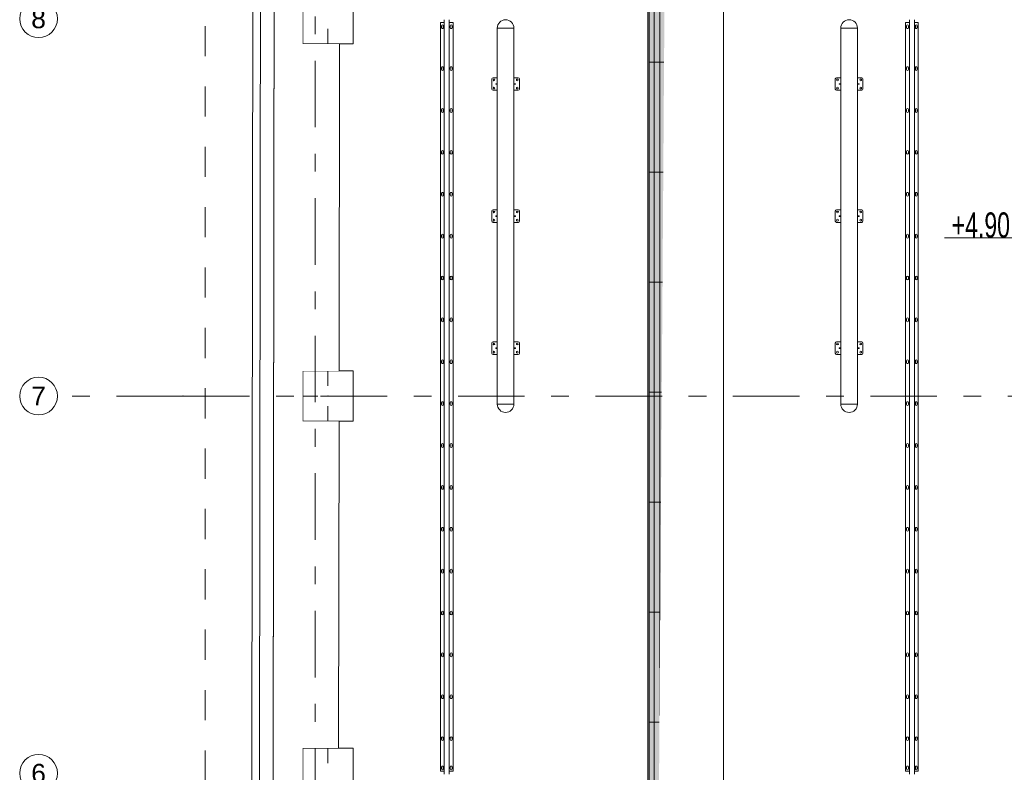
# Model space of a CAD drawing. Header units: millimetres. Extents: x 11681 to 15516, y 25095 to 29743.
# Tile 12 of 96: x 12089 to 12873, y 26925 to 27524. Entities that reach past the tile are written whole.
import ezdxf
from ezdxf.enums import TextEntityAlignment as Align
from ezdxf.lldxf.tags import DXFTag

# ---------------------------------------------------------------- set-up
doc = ezdxf.new("R2010")
doc.units = ezdxf.units.MM
for name, pattern in [('Przerywana', [48, 24, -24]), ('Przerywana podwójnie', [109.361107, 52.916665, -21.166666, 14.111111, -21.166666]), ('Wipeout_Contour', [100, 0, -100])]:
    doc.linetypes.add(name, pattern=pattern)
for name, color, linetype, lineweight, true_color in [('00 - nowa technologia myjni_Nr_pióra__95', 7, 'Continuous', 20, 0x7c7c7c), ('103-Z Zakres opracowania_Nr_pióra__95', 7, 'Continuous', 140, 0x7c7c7c), ('280-A Dachy Powłoki_Nr_pióra__95', 7, 'Continuous', 20, 0x7c7c7c), ('410-K Osie główne_Nr_pióra__95', 7, 'Continuous', 0, 0x7c7c7c), ('420-K Ściany_Nr_pióra__95', 7, 'Continuous', 13, 0x7c7c7c), ('440-K Słupy_Nr_pióra__95', 7, 'Continuous', 20, 0x7c7c7c), ('460 - Stropy_Nr_pióra__95', 7, 'Continuous', 13, 0x7c7c7c)]:
    doc.layers.add(name, color=color, linetype=linetype, lineweight=lineweight, true_color=true_color)
for name, color, linetype, lineweight in [('410-K Osie główne_Nr_pióra__11', 7, 'Continuous', 0), ('IS_Opisy_działek_Wodociag', 7, 'SOLID', 13), ('XREF', 8, 'Continuous', 9)]:
    doc.layers.add(name, color=color, linetype=linetype, lineweight=lineweight)
doc.layers.add('420-K Ściany', color=7, linetype='Continuous')
doc.layers.add('460 - Stropy', color=7, linetype='Continuous')
doc.styles.get("Standard").update_dxf_attribs({"font": 'arial.ttf'})
doc.styles.add('STYL_AUTOMATYCZNY_1', font='arial.ttf')
tags = doc.linetypes.add('SOLID', pattern=[10, 10, 0]).pattern_tags.tags
tags[6:7] = [DXFTag(74, 4), DXFTag(75, 0), DXFTag(340, '0'), DXFTag(46, 0.0), DXFTag(50, 0.0), DXFTag(44, 0.0), DXFTag(45, 0.0)]
tags[4:5] = [DXFTag(74, 4), DXFTag(75, 0), DXFTag(340, '0'), DXFTag(46, 0.0), DXFTag(50, 0.0), DXFTag(44, 0.0), DXFTag(45, 0.0)]

# ---------------------------------------------------------------- blocks, each defined once
blk = doc.blocks.new('parter 2025.10.15')
at = {"layer": '00 - nowa technologia myjni_Nr_pióra__95', "color": 8, "linetype": 'Continuous', "lineweight": 5}
for p, q in [((144.77, 2130.75), (141.77, 2130.75)), ((141.77, 2130.75), (141.77, 1535.4)), ((144.77, 2133.08), (144.77, 1533.08)), ((148.77, 2133.08), (148.77, 1533.08)), ((151.77, 2130.75), (148.77, 2130.75)), ((151.77, 2130.75), (151.77, 1535.4)), ((514.77, 2130.75), (511.77, 2130.75)), ((511.77, 2130.75), (511.77, 1535.4)), ((514.77, 2133.08), (514.77, 1533.08)), ((518.77, 2133.08), (518.77, 1533.08)), ((521.77, 2130.75), (518.77, 2130.75)), ((521.77, 2130.75), (521.77, 1535.4)), ((142.57, 2126.68), (142.57, 2128.28)), ((143.97, 2128.28), (143.97, 2126.68)), ((149.57, 2126.68), (149.57, 2128.28)), ((150.97, 2128.28), (150.97, 2126.68)), ((186.91, 2126.43), (186.91, 1827.43)), ((186.91, 2126.43), (200.21, 2126.43)), ((196.75, 2126.43), (186.91, 2126.43)), ((200.21, 2126.43), (196.75, 2126.43)), ((200.21, 2126.43), (200.21, 1827.43)), ((460.21, 2126.43), (460.21, 1827.43)), ((460.21, 2126.43), (473.51, 2126.43)), ((470.05, 2126.43), (460.21, 2126.43)), ((473.51, 2126.43), (470.05, 2126.43)), ((473.51, 2126.43), (473.51, 1827.43)), ((512.57, 2126.68), (512.57, 2128.28)), ((513.97, 2128.28), (513.97, 2126.68)), ((519.57, 2126.68), (519.57, 2128.28)), ((520.97, 2128.28), (520.97, 2126.68)), ((142.57, 2093.38), (142.57, 2094.98)), ((143.97, 2094.98), (143.97, 2093.38)), ((149.57, 2093.38), (149.57, 2094.98)), ((150.97, 2094.98), (150.97, 2093.38)), ((512.57, 2093.38), (512.57, 2094.98)), ((513.97, 2094.98), (513.97, 2093.38)), ((519.57, 2093.38), (519.57, 2094.98)), ((520.97, 2094.98), (520.97, 2093.38)), ((182.56, 2085.93), (182.56, 2077.93)), ((186.36, 2086.93), (183.56, 2086.93)), ((186.36, 2086.93), (186.66, 2086.93)), ((186.91, 2086.93), (186.66, 2086.93)), ((200.21, 2086.93), (200.46, 2086.93)), ((200.46, 2086.93), (200.76, 2086.93)), ((200.76, 2086.93), (203.56, 2086.93)), ((204.56, 2085.93), (204.56, 2077.93)), ((455.86, 2085.93), (455.86, 2077.93)), ((459.66, 2086.93), (456.86, 2086.93)), ((459.66, 2086.93), (459.96, 2086.93)), ((460.21, 2086.93), (459.96, 2086.93)), ((473.51, 2086.93), (473.76, 2086.93)), ((473.76, 2086.93), (474.06, 2086.93)), ((474.06, 2086.93), (476.86, 2086.93)), ((477.86, 2085.93), (477.86, 2077.93)), ((183.56, 2076.93), (186.36, 2076.93)), ((185.66, 2082.05), (185.66, 2081.8)), ((186.36, 2082.15), (185.76, 2082.15)), ((186.36, 2081.7), (185.76, 2081.7)), ((186.66, 2082.15), (186.36, 2082.15)), ((186.66, 2081.7), (186.36, 2081.7)), ((186.66, 2076.93), (186.36, 2076.93)), ((186.43, 2082.13), (186.42, 2082.13)), ((186.42, 2082.13), (186.42, 2081.73)), ((186.43, 2081.73), (186.42, 2081.73)), ((186.72, 2082.13), (186.43, 2082.13)), ((186.43, 2081.73), (186.72, 2081.73)), ((186.66, 2082.15), (186.69, 2082.15)), ((186.66, 2081.7), (186.69, 2081.7)), ((186.66, 2076.93), (186.91, 2076.93)), ((186.74, 2081.8), (186.74, 2082.05)), ((200.46, 2076.93), (200.21, 2076.93)), ((200.38, 2082.05), (200.38, 2081.8)), ((200.69, 2082.13), (200.4, 2082.13)), ((200.4, 2081.73), (200.69, 2081.73)), ((200.46, 2082.15), (200.43, 2082.15)), ((200.46, 2081.7), (200.43, 2081.7)), ((200.76, 2082.15), (200.46, 2082.15)), ((200.76, 2081.7), (200.46, 2081.7)), ((200.76, 2076.93), (200.46, 2076.93)), ((200.7, 2082.13), (200.69, 2082.13)), ((200.7, 2081.73), (200.69, 2081.73)), ((200.7, 2082.13), (200.7, 2081.73)), ((200.76, 2082.15), (201.36, 2082.15)), ((200.76, 2081.7), (201.36, 2081.7)), ((203.56, 2076.93), (200.76, 2076.93)), ((201.46, 2081.8), (201.46, 2082.05)), ((456.86, 2076.93), (459.66, 2076.93)), ((458.96, 2082.05), (458.96, 2081.8)), ((459.66, 2082.15), (459.06, 2082.15)), ((459.66, 2081.7), (459.06, 2081.7)), ((459.96, 2082.15), (459.66, 2082.15)), ((459.96, 2081.7), (459.66, 2081.7)), ((459.96, 2076.93), (459.66, 2076.93)), ((459.73, 2082.13), (459.72, 2082.13)), ((459.72, 2082.13), (459.72, 2081.73)), ((459.73, 2081.73), (459.72, 2081.73)), ((460.02, 2082.13), (459.73, 2082.13)), ((459.73, 2081.73), (460.02, 2081.73)), ((459.96, 2082.15), (459.99, 2082.15)), ((459.96, 2081.7), (459.99, 2081.7)), ((459.96, 2076.93), (460.21, 2076.93)), ((460.04, 2081.8), (460.04, 2082.05)), ((473.76, 2076.93), (473.51, 2076.93)), ((473.68, 2082.05), (473.68, 2081.8)), ((473.99, 2082.13), (473.7, 2082.13)), ((473.7, 2081.73), (473.99, 2081.73)), ((473.76, 2082.15), (473.73, 2082.15)), ((473.76, 2081.7), (473.73, 2081.7)), ((474.06, 2082.15), (473.76, 2082.15)), ((474.06, 2081.7), (473.76, 2081.7)), ((474.06, 2076.93), (473.76, 2076.93)), ((474, 2082.13), (473.99, 2082.13)), ((474, 2081.73), (473.99, 2081.73)), ((474, 2082.13), (474, 2081.73)), ((474.06, 2082.15), (474.66, 2082.15)), ((474.06, 2081.7), (474.66, 2081.7)), ((476.86, 2076.93), (474.06, 2076.93)), ((474.76, 2081.8), (474.76, 2082.05)), ((142.57, 2060.08), (142.57, 2061.68)), ((143.97, 2061.68), (143.97, 2060.08)), ((149.57, 2060.08), (149.57, 2061.68)), ((150.97, 2061.68), (150.97, 2060.08)), ((512.57, 2060.08), (512.57, 2061.68)), ((513.97, 2061.68), (513.97, 2060.08)), ((519.57, 2060.08), (519.57, 2061.68)), ((520.97, 2061.68), (520.97, 2060.08)), ((142.57, 2026.78), (142.57, 2028.38)), ((143.97, 2028.38), (143.97, 2026.78)), ((149.57, 2026.78), (149.57, 2028.38)), ((150.97, 2028.38), (150.97, 2026.78)), ((512.57, 2026.78), (512.57, 2028.38)), ((513.97, 2028.38), (513.97, 2026.78)), ((519.57, 2026.78), (519.57, 2028.38)), ((520.97, 2028.38), (520.97, 2026.78)), ((142.57, 1993.48), (142.57, 1995.08)), ((143.97, 1995.08), (143.97, 1993.48)), ((149.57, 1993.48), (149.57, 1995.08)), ((150.97, 1995.08), (150.97, 1993.48)), ((512.57, 1993.48), (512.57, 1995.08)), ((513.97, 1995.08), (513.97, 1993.48)), ((519.57, 1993.48), (519.57, 1995.08)), ((520.97, 1995.08), (520.97, 1993.48)), ((186.36, 1981.93), (183.56, 1981.93)), ((186.36, 1981.93), (186.66, 1981.93)), ((186.91, 1981.93), (186.66, 1981.93)), ((200.21, 1981.93), (200.46, 1981.93)), ((200.46, 1981.93), (200.76, 1981.93)), ((200.76, 1981.93), (203.56, 1981.93)), ((459.66, 1981.93), (456.86, 1981.93)), ((459.66, 1981.93), (459.96, 1981.93)), ((460.21, 1981.93), (459.96, 1981.93)), ((473.51, 1981.93), (473.76, 1981.93)), ((473.76, 1981.93), (474.06, 1981.93)), ((474.06, 1981.93), (476.86, 1981.93)), ((182.56, 1980.93), (182.56, 1972.93)), ((185.66, 1977.05), (185.66, 1976.8)), ((186.36, 1977.15), (185.76, 1977.15)), ((186.36, 1976.7), (185.76, 1976.7)), ((186.66, 1977.15), (186.36, 1977.15)), ((186.66, 1976.7), (186.36, 1976.7)), ((186.43, 1977.13), (186.42, 1977.13)), ((186.42, 1977.13), (186.42, 1976.73)), ((186.43, 1976.73), (186.42, 1976.73)), ((186.72, 1977.13), (186.43, 1977.13)), ((186.43, 1976.73), (186.72, 1976.73)), ((186.66, 1977.15), (186.69, 1977.15)), ((186.66, 1976.7), (186.69, 1976.7)), ((186.74, 1976.8), (186.74, 1977.05)), ((200.38, 1977.05), (200.38, 1976.8)), ((200.69, 1977.13), (200.4, 1977.13)), ((200.4, 1976.73), (200.69, 1976.73)), ((200.46, 1977.15), (200.43, 1977.15)), ((200.46, 1976.7), (200.43, 1976.7)), ((200.76, 1977.15), (200.46, 1977.15)), ((200.76, 1976.7), (200.46, 1976.7)), ((200.7, 1977.13), (200.69, 1977.13)), ((200.7, 1976.73), (200.69, 1976.73)), ((200.7, 1977.13), (200.7, 1976.73)), ((200.76, 1977.15), (201.36, 1977.15)), ((200.76, 1976.7), (201.36, 1976.7)), ((201.46, 1976.8), (201.46, 1977.05)), ((204.56, 1980.93), (204.56, 1972.93)), ((455.86, 1980.93), (455.86, 1972.93)), ((458.96, 1977.05), (458.96, 1976.8)), ((459.66, 1977.15), (459.06, 1977.15)), ((459.66, 1976.7), (459.06, 1976.7)), ((459.96, 1977.15), (459.66, 1977.15)), ((459.96, 1976.7), (459.66, 1976.7)), ((459.73, 1977.13), (459.72, 1977.13)), ((459.72, 1977.13), (459.72, 1976.73)), ((459.73, 1976.73), (459.72, 1976.73)), ((460.02, 1977.13), (459.73, 1977.13)), ((459.73, 1976.73), (460.02, 1976.73)), ((459.96, 1977.15), (459.99, 1977.15)), ((459.96, 1976.7), (459.99, 1976.7)), ((460.04, 1976.8), (460.04, 1977.05)), ((473.68, 1977.05), (473.68, 1976.8)), ((473.99, 1977.13), (473.7, 1977.13)), ((473.7, 1976.73), (473.99, 1976.73)), ((473.76, 1977.15), (473.73, 1977.15)), ((473.76, 1976.7), (473.73, 1976.7)), ((474.06, 1977.15), (473.76, 1977.15)), ((474.06, 1976.7), (473.76, 1976.7)), ((474, 1977.13), (473.99, 1977.13)), ((474, 1976.73), (473.99, 1976.73)), ((474, 1977.13), (474, 1976.73)), ((474.06, 1977.15), (474.66, 1977.15)), ((474.06, 1976.7), (474.66, 1976.7)), ((474.76, 1976.8), (474.76, 1977.05)), ((477.86, 1980.93), (477.86, 1972.93)), ((183.56, 1971.93), (186.36, 1971.93)), ((186.66, 1971.93), (186.36, 1971.93)), ((186.66, 1971.93), (186.91, 1971.93)), ((200.46, 1971.93), (200.21, 1971.93)), ((200.76, 1971.93), (200.46, 1971.93)), ((203.56, 1971.93), (200.76, 1971.93)), ((456.86, 1971.93), (459.66, 1971.93)), ((459.96, 1971.93), (459.66, 1971.93)), ((459.96, 1971.93), (460.21, 1971.93)), ((473.76, 1971.93), (473.51, 1971.93)), ((474.06, 1971.93), (473.76, 1971.93)), ((476.86, 1971.93), (474.06, 1971.93)), ((142.57, 1960.18), (142.57, 1961.78)), ((143.97, 1961.78), (143.97, 1960.18)), ((149.57, 1960.18), (149.57, 1961.78)), ((150.97, 1961.78), (150.97, 1960.18)), ((512.57, 1960.18), (512.57, 1961.78)), ((513.97, 1961.78), (513.97, 1960.18)), ((519.57, 1960.18), (519.57, 1961.78)), ((520.97, 1961.78), (520.97, 1960.18)), ((142.57, 1926.88), (142.57, 1928.48)), ((143.97, 1928.48), (143.97, 1926.88)), ((149.57, 1926.88), (149.57, 1928.48)), ((150.97, 1928.48), (150.97, 1926.88)), ((512.57, 1926.88), (512.57, 1928.48)), ((513.97, 1928.48), (513.97, 1926.88)), ((519.57, 1926.88), (519.57, 1928.48)), ((520.97, 1928.48), (520.97, 1926.88)), ((142.57, 1893.58), (142.57, 1895.18)), ((143.97, 1895.18), (143.97, 1893.58)), ((149.57, 1893.58), (149.57, 1895.18)), ((150.97, 1895.18), (150.97, 1893.58)), ((512.57, 1893.58), (512.57, 1895.18)), ((513.97, 1895.18), (513.97, 1893.58)), ((519.57, 1893.58), (519.57, 1895.18)), ((520.97, 1895.18), (520.97, 1893.58)), ((182.56, 1875.93), (182.56, 1867.93)), ((186.36, 1876.93), (183.56, 1876.93)), ((186.36, 1872.15), (185.76, 1872.15)), ((186.36, 1876.93), (186.66, 1876.93)), ((186.66, 1872.15), (186.36, 1872.15)), ((186.43, 1872.13), (186.42, 1872.13)), ((186.42, 1872.13), (186.42, 1871.73)), ((186.72, 1872.13), (186.43, 1872.13)), ((186.91, 1876.93), (186.66, 1876.93)), ((186.66, 1872.15), (186.69, 1872.15)), ((200.21, 1876.93), (200.46, 1876.93)), ((200.69, 1872.13), (200.4, 1872.13)), ((200.46, 1872.15), (200.43, 1872.15)), ((200.46, 1876.93), (200.76, 1876.93)), ((200.76, 1872.15), (200.46, 1872.15)), ((200.7, 1872.13), (200.69, 1872.13)), ((200.7, 1872.13), (200.7, 1871.73)), ((200.76, 1876.93), (203.56, 1876.93)), ((200.76, 1872.15), (201.36, 1872.15)), ((204.56, 1875.93), (204.56, 1867.93)), ((455.86, 1875.93), (455.86, 1867.93)), ((459.66, 1876.93), (456.86, 1876.93)), ((459.66, 1872.15), (459.06, 1872.15)), ((459.66, 1876.93), (459.96, 1876.93)), ((459.96, 1872.15), (459.66, 1872.15)), ((459.73, 1872.13), (459.72, 1872.13)), ((459.72, 1872.13), (459.72, 1871.73)), ((460.02, 1872.13), (459.73, 1872.13)), ((460.21, 1876.93), (459.96, 1876.93)), ((459.96, 1872.15), (459.99, 1872.15)), ((473.51, 1876.93), (473.76, 1876.93)), ((473.99, 1872.13), (473.7, 1872.13)), ((473.76, 1872.15), (473.73, 1872.15)), ((473.76, 1876.93), (474.06, 1876.93)), ((474.06, 1872.15), (473.76, 1872.15)), ((474, 1872.13), (473.99, 1872.13)), ((474, 1872.13), (474, 1871.73)), ((474.06, 1876.93), (476.86, 1876.93)), ((474.06, 1872.15), (474.66, 1872.15)), ((477.86, 1875.93), (477.86, 1867.93)), ((183.56, 1866.93), (186.36, 1866.93)), ((185.66, 1872.05), (185.66, 1871.8)), ((186.36, 1871.7), (185.76, 1871.7)), ((186.66, 1871.7), (186.36, 1871.7)), ((186.66, 1866.93), (186.36, 1866.93)), ((186.43, 1871.73), (186.42, 1871.73)), ((186.43, 1871.73), (186.72, 1871.73)), ((186.66, 1871.7), (186.69, 1871.7)), ((186.66, 1866.93), (186.91, 1866.93)), ((186.74, 1871.8), (186.74, 1872.05)), ((200.46, 1866.93), (200.21, 1866.93)), ((200.38, 1872.05), (200.38, 1871.8)), ((200.4, 1871.73), (200.69, 1871.73)), ((200.46, 1871.7), (200.43, 1871.7)), ((200.76, 1871.7), (200.46, 1871.7)), ((200.76, 1866.93), (200.46, 1866.93)), ((200.7, 1871.73), (200.69, 1871.73)), ((200.76, 1871.7), (201.36, 1871.7)), ((203.56, 1866.93), (200.76, 1866.93)), ((201.46, 1871.8), (201.46, 1872.05)), ((456.86, 1866.93), (459.66, 1866.93)), ((458.96, 1872.05), (458.96, 1871.8)), ((459.66, 1871.7), (459.06, 1871.7)), ((459.96, 1871.7), (459.66, 1871.7)), ((459.96, 1866.93), (459.66, 1866.93)), ((459.73, 1871.73), (459.72, 1871.73)), ((459.73, 1871.73), (460.02, 1871.73)), ((459.96, 1871.7), (459.99, 1871.7)), ((459.96, 1866.93), (460.21, 1866.93)), ((460.04, 1871.8), (460.04, 1872.05)), ((473.76, 1866.93), (473.51, 1866.93)), ((473.68, 1872.05), (473.68, 1871.8)), ((473.7, 1871.73), (473.99, 1871.73)), ((473.76, 1871.7), (473.73, 1871.7)), ((474.06, 1871.7), (473.76, 1871.7)), ((474.06, 1866.93), (473.76, 1866.93)), ((474, 1871.73), (473.99, 1871.73)), ((474.06, 1871.7), (474.66, 1871.7)), ((476.86, 1866.93), (474.06, 1866.93)), ((474.76, 1871.8), (474.76, 1872.05)), ((142.57, 1860.28), (142.57, 1861.88)), ((143.97, 1861.88), (143.97, 1860.28)), ((149.57, 1860.28), (149.57, 1861.88)), ((150.97, 1861.88), (150.97, 1860.28)), ((512.57, 1860.28), (512.57, 1861.88)), ((513.97, 1861.88), (513.97, 1860.28)), ((519.57, 1860.28), (519.57, 1861.88)), ((520.97, 1861.88), (520.97, 1860.28)), ((142.57, 1826.98), (142.57, 1828.58)), ((143.97, 1828.58), (143.97, 1826.98)), ((149.57, 1826.98), (149.57, 1828.58)), ((150.97, 1828.58), (150.97, 1826.98)), ((186.91, 1827.43), (200.21, 1827.43)), ((186.91, 1827.43), (190.37, 1827.43)), ((190.37, 1827.43), (200.21, 1827.43)), ((460.21, 1827.43), (473.51, 1827.43)), ((460.21, 1827.43), (463.67, 1827.43)), ((463.67, 1827.43), (473.51, 1827.43)), ((512.57, 1826.98), (512.57, 1828.58)), ((513.97, 1828.58), (513.97, 1826.98)), ((519.57, 1826.98), (519.57, 1828.58)), ((520.97, 1828.58), (520.97, 1826.98)), ((142.57, 1793.68), (142.57, 1795.28)), ((143.97, 1795.28), (143.97, 1793.68)), ((149.57, 1793.68), (149.57, 1795.28)), ((150.97, 1795.28), (150.97, 1793.68)), ((512.57, 1793.68), (512.57, 1795.28)), ((513.97, 1795.28), (513.97, 1793.68)), ((519.57, 1793.68), (519.57, 1795.28)), ((520.97, 1795.28), (520.97, 1793.68)), ((142.57, 1760.38), (142.57, 1761.98)), ((143.97, 1761.98), (143.97, 1760.38)), ((149.57, 1760.38), (149.57, 1761.98)), ((150.97, 1761.98), (150.97, 1760.38)), ((512.57, 1760.38), (512.57, 1761.98)), ((513.97, 1761.98), (513.97, 1760.38)), ((519.57, 1760.38), (519.57, 1761.98)), ((520.97, 1761.98), (520.97, 1760.38)), ((142.57, 1727.08), (142.57, 1728.68)), ((143.97, 1728.68), (143.97, 1727.08)), ((149.57, 1727.08), (149.57, 1728.68)), ((150.97, 1728.68), (150.97, 1727.08)), ((512.57, 1727.08), (512.57, 1728.68)), ((513.97, 1728.68), (513.97, 1727.08)), ((519.57, 1727.08), (519.57, 1728.68)), ((520.97, 1728.68), (520.97, 1727.08)), ((142.57, 1693.78), (142.57, 1695.38)), ((143.97, 1695.38), (143.97, 1693.78)), ((149.57, 1693.78), (149.57, 1695.38)), ((150.97, 1695.38), (150.97, 1693.78)), ((512.57, 1693.78), (512.57, 1695.38)), ((513.97, 1695.38), (513.97, 1693.78)), ((519.57, 1693.78), (519.57, 1695.38)), ((520.97, 1695.38), (520.97, 1693.78)), ((142.57, 1660.48), (142.57, 1662.08)), ((143.97, 1662.08), (143.97, 1660.48)), ((149.57, 1660.48), (149.57, 1662.08)), ((150.97, 1662.08), (150.97, 1660.48)), ((512.57, 1660.48), (512.57, 1662.08)), ((513.97, 1662.08), (513.97, 1660.48)), ((519.57, 1660.48), (519.57, 1662.08)), ((520.97, 1662.08), (520.97, 1660.48)), ((142.57, 1627.18), (142.57, 1628.78)), ((143.97, 1628.78), (143.97, 1627.18)), ((149.57, 1627.18), (149.57, 1628.78)), ((150.97, 1628.78), (150.97, 1627.18)), ((512.57, 1627.18), (512.57, 1628.78)), ((513.97, 1628.78), (513.97, 1627.18)), ((519.57, 1627.18), (519.57, 1628.78)), ((520.97, 1628.78), (520.97, 1627.18)), ((142.57, 1593.88), (142.57, 1595.48)), ((143.97, 1595.48), (143.97, 1593.88)), ((149.57, 1593.88), (149.57, 1595.48)), ((150.97, 1595.48), (150.97, 1593.88)), ((512.57, 1593.88), (512.57, 1595.48)), ((513.97, 1595.48), (513.97, 1593.88)), ((519.57, 1593.88), (519.57, 1595.48)), ((520.97, 1595.48), (520.97, 1593.88)), ((142.57, 1560.58), (142.57, 1562.18)), ((143.97, 1562.18), (143.97, 1560.58)), ((149.57, 1560.58), (149.57, 1562.18)), ((150.97, 1562.18), (150.97, 1560.58)), ((512.57, 1560.58), (512.57, 1562.18)), ((513.97, 1562.18), (513.97, 1560.58)), ((519.57, 1560.58), (519.57, 1562.18)), ((520.97, 1562.18), (520.97, 1560.58)), ((144.77, 1535.4), (141.77, 1535.4)), ((142.57, 1537.28), (142.57, 1538.88)), ((143.97, 1538.88), (143.97, 1537.28)), ((151.77, 1535.4), (148.77, 1535.4)), ((149.57, 1537.28), (149.57, 1538.88)), ((150.97, 1538.88), (150.97, 1537.28)), ((514.77, 1535.4), (511.77, 1535.4)), ((512.57, 1537.28), (512.57, 1538.88)), ((513.97, 1538.88), (513.97, 1537.28)), ((521.77, 1535.4), (518.77, 1535.4)), ((519.57, 1537.28), (519.57, 1538.88)), ((520.97, 1538.88), (520.97, 1537.28))]:
    blk.add_line(p, q, dxfattribs=at)
for centre in [(202.81, 2085.18), (476.11, 2085.18), (184.31, 2078.68), (202.81, 2078.68), (457.61, 2078.68), (476.11, 2078.68), (184.31, 1973.68), (202.81, 1980.18), (202.81, 1973.68), (457.61, 1973.68), (476.11, 1980.18), (476.11, 1973.68), (202.81, 1875.18), (476.11, 1875.18), (184.31, 1868.68), (202.81, 1868.68), (457.61, 1868.68), (476.11, 1868.68)]:
    blk.add_circle(centre, 0.7, dxfattribs=at)
for centre, radius, start, end in [((193.56, 2126.43), 6.65, 90, 180), ((193.56, 2126.43), 6.65, 0, 90), ((466.86, 2126.43), 6.65, 90, 180), ((466.86, 2126.43), 6.65, 0, 90), ((143.27, 2128.28), 0.7, 0, 180), ((143.27, 2126.68), 0.7, 180, 0), ((150.27, 2128.28), 0.7, 0, 180), ((150.27, 2126.68), 0.7, 180, 0), ((513.27, 2128.28), 0.7, 0, 180), ((513.27, 2126.68), 0.7, 180, 0), ((520.27, 2128.28), 0.7, 0, 180), ((520.27, 2126.68), 0.7, 180, 0), ((143.27, 2094.98), 0.7, 0, 180), ((143.27, 2093.38), 0.7, 180, 0), ((150.27, 2094.98), 0.7, 0, 180), ((150.27, 2093.38), 0.7, 180, 0), ((513.27, 2094.98), 0.7, 0, 180), ((513.27, 2093.38), 0.7, 180, 0), ((520.27, 2094.98), 0.7, 0, 180), ((520.27, 2093.38), 0.7, 180, 0), ((183.56, 2085.93), 1, 90, 180), ((184.31, 2085.18), 0.7, 0, 180), ((184.31, 2085.18), 0.7, 180, 0), ((203.56, 2085.93), 1, 0, 90), ((456.86, 2085.93), 1, 90, 180), ((457.61, 2085.18), 0.7, 0, 180), ((457.61, 2085.18), 0.7, 180, 0), ((476.86, 2085.93), 1, 0, 90), ((183.56, 2077.93), 1, 180, 270), ((185.76, 2082.05), 0.1, 90, 180), ((185.76, 2081.8), 0.1, 180, 270), ((201.36, 2082.05), 0.1, 0, 90), ((201.36, 2081.8), 0.1, 270, 0), ((203.56, 2077.93), 1, 270, 0), ((456.86, 2077.93), 1, 180, 270), ((459.06, 2082.05), 0.1, 90, 180), ((459.06, 2081.8), 0.1, 180, 270), ((474.66, 2082.05), 0.1, 0, 90), ((474.66, 2081.8), 0.1, 270, 0), ((476.86, 2077.93), 1, 270, 0), ((143.27, 2061.68), 0.7, 0, 180), ((150.27, 2061.68), 0.7, 0, 180), ((513.27, 2061.68), 0.7, 0, 180), ((520.27, 2061.68), 0.7, 0, 180), ((143.27, 2060.08), 0.7, 180, 0), ((150.27, 2060.08), 0.7, 180, 0), ((513.27, 2060.08), 0.7, 180, 0), ((520.27, 2060.08), 0.7, 180, 0), ((143.27, 2028.38), 0.7, 0, 180), ((150.27, 2028.38), 0.7, 0, 180), ((513.27, 2028.38), 0.7, 0, 180), ((520.27, 2028.38), 0.7, 0, 180), ((143.27, 2026.78), 0.7, 180, 0), ((150.27, 2026.78), 0.7, 180, 0), ((513.27, 2026.78), 0.7, 180, 0), ((520.27, 2026.78), 0.7, 180, 0), ((143.27, 1995.08), 0.7, 0, 180), ((143.27, 1993.48), 0.7, 180, 0), ((150.27, 1995.08), 0.7, 0, 180), ((150.27, 1993.48), 0.7, 180, 0), ((513.27, 1995.08), 0.7, 0, 180), ((513.27, 1993.48), 0.7, 180, 0), ((520.27, 1995.08), 0.7, 0, 180), ((520.27, 1993.48), 0.7, 180, 0), ((183.56, 1980.93), 1, 90, 180), ((203.56, 1980.93), 1, 0, 90), ((456.86, 1980.93), 1, 90, 180), ((476.86, 1980.93), 1, 0, 90), ((184.31, 1980.18), 0.7, 0, 180), ((184.31, 1980.18), 0.7, 180, 0), ((185.76, 1977.05), 0.1, 90, 180), ((185.76, 1976.8), 0.1, 180, 270), ((201.36, 1977.05), 0.1, 0, 90), ((201.36, 1976.8), 0.1, 270, 0), ((457.61, 1980.18), 0.7, 0, 180), ((457.61, 1980.18), 0.7, 180, 0), ((459.06, 1977.05), 0.1, 90, 180), ((459.06, 1976.8), 0.1, 180, 270), ((474.66, 1977.05), 0.1, 0, 90), ((474.66, 1976.8), 0.1, 270, 0), ((183.56, 1972.93), 1, 180, 270), ((203.56, 1972.93), 1, 270, 0), ((456.86, 1972.93), 1, 180, 270), ((476.86, 1972.93), 1, 270, 0), ((143.27, 1961.78), 0.7, 0, 180), ((143.27, 1960.18), 0.7, 180, 0), ((150.27, 1961.78), 0.7, 0, 180), ((150.27, 1960.18), 0.7, 180, 0), ((513.27, 1961.78), 0.7, 0, 180), ((513.27, 1960.18), 0.7, 180, 0), ((520.27, 1961.78), 0.7, 0, 180), ((520.27, 1960.18), 0.7, 180, 0), ((143.27, 1928.48), 0.7, 0, 180), ((150.27, 1928.48), 0.7, 0, 180), ((513.27, 1928.48), 0.7, 0, 180), ((520.27, 1928.48), 0.7, 0, 180), ((143.27, 1926.88), 0.7, 180, 0), ((150.27, 1926.88), 0.7, 180, 0), ((513.27, 1926.88), 0.7, 180, 0), ((520.27, 1926.88), 0.7, 180, 0), ((143.27, 1895.18), 0.7, 0, 180), ((150.27, 1895.18), 0.7, 0, 180), ((513.27, 1895.18), 0.7, 0, 180), ((520.27, 1895.18), 0.7, 0, 180), ((143.27, 1893.58), 0.7, 180, 0), ((150.27, 1893.58), 0.7, 180, 0), ((513.27, 1893.58), 0.7, 180, 0), ((520.27, 1893.58), 0.7, 180, 0), ((183.56, 1875.93), 1, 90, 180), ((184.31, 1875.18), 0.7, 0, 180), ((184.31, 1875.18), 0.7, 180, 0), ((185.76, 1872.05), 0.1, 90, 180), ((201.36, 1872.05), 0.1, 0, 90), ((203.56, 1875.93), 1, 0, 90), ((456.86, 1875.93), 1, 90, 180), ((457.61, 1875.18), 0.7, 0, 180), ((457.61, 1875.18), 0.7, 180, 0), ((459.06, 1872.05), 0.1, 90, 180), ((474.66, 1872.05), 0.1, 0, 90), ((476.86, 1875.93), 1, 0, 90), ((183.56, 1867.93), 1, 180, 270), ((185.76, 1871.8), 0.1, 180, 270), ((201.36, 1871.8), 0.1, 270, 0), ((203.56, 1867.93), 1, 270, 0), ((456.86, 1867.93), 1, 180, 270), ((459.06, 1871.8), 0.1, 180, 270), ((474.66, 1871.8), 0.1, 270, 0), ((476.86, 1867.93), 1, 270, 0), ((143.27, 1861.88), 0.7, 0, 180), ((143.27, 1860.28), 0.7, 180, 0), ((150.27, 1861.88), 0.7, 0, 180), ((150.27, 1860.28), 0.7, 180, 0), ((513.27, 1861.88), 0.7, 0, 180), ((513.27, 1860.28), 0.7, 180, 0), ((520.27, 1861.88), 0.7, 0, 180), ((520.27, 1860.28), 0.7, 180, 0), ((143.27, 1828.58), 0.7, 0, 180), ((143.27, 1826.98), 0.7, 180, 0), ((150.27, 1828.58), 0.7, 0, 180), ((150.27, 1826.98), 0.7, 180, 0), ((193.56, 1827.43), 6.65, 180, 270), ((193.56, 1827.43), 6.65, 270, 0), ((466.86, 1827.43), 6.65, 180, 270), ((466.86, 1827.43), 6.65, 270, 0), ((513.27, 1828.58), 0.7, 0, 180), ((513.27, 1826.98), 0.7, 180, 0), ((520.27, 1828.58), 0.7, 0, 180), ((520.27, 1826.98), 0.7, 180, 0), ((143.27, 1795.28), 0.7, 0, 180), ((150.27, 1795.28), 0.7, 0, 180), ((513.27, 1795.28), 0.7, 0, 180), ((520.27, 1795.28), 0.7, 0, 180), ((143.27, 1793.68), 0.7, 180, 0), ((150.27, 1793.68), 0.7, 180, 0), ((513.27, 1793.68), 0.7, 180, 0), ((520.27, 1793.68), 0.7, 180, 0), ((143.27, 1761.98), 0.7, 0, 180), ((150.27, 1761.98), 0.7, 0, 180), ((513.27, 1761.98), 0.7, 0, 180), ((520.27, 1761.98), 0.7, 0, 180), ((143.27, 1760.38), 0.7, 180, 0), ((150.27, 1760.38), 0.7, 180, 0), ((513.27, 1760.38), 0.7, 180, 0), ((520.27, 1760.38), 0.7, 180, 0), ((143.27, 1728.68), 0.7, 0, 180), ((143.27, 1727.08), 0.7, 180, 0), ((150.27, 1728.68), 0.7, 0, 180), ((150.27, 1727.08), 0.7, 180, 0), ((513.27, 1728.68), 0.7, 0, 180), ((513.27, 1727.08), 0.7, 180, 0), ((520.27, 1728.68), 0.7, 0, 180), ((520.27, 1727.08), 0.7, 180, 0), ((143.27, 1695.38), 0.7, 0, 180), ((143.27, 1693.78), 0.7, 180, 0), ((150.27, 1695.38), 0.7, 0, 180), ((150.27, 1693.78), 0.7, 180, 0), ((513.27, 1695.38), 0.7, 0, 180), ((513.27, 1693.78), 0.7, 180, 0), ((520.27, 1695.38), 0.7, 0, 180), ((520.27, 1693.78), 0.7, 180, 0), ((143.27, 1662.08), 0.7, 0, 180), ((150.27, 1662.08), 0.7, 0, 180), ((513.27, 1662.08), 0.7, 0, 180), ((520.27, 1662.08), 0.7, 0, 180), ((143.27, 1660.48), 0.7, 180, 0), ((150.27, 1660.48), 0.7, 180, 0), ((513.27, 1660.48), 0.7, 180, 0), ((520.27, 1660.48), 0.7, 180, 0), ((143.27, 1628.78), 0.7, 0, 180), ((150.27, 1628.78), 0.7, 0, 180), ((513.27, 1628.78), 0.7, 0, 180), ((520.27, 1628.78), 0.7, 0, 180), ((143.27, 1627.18), 0.7, 180, 0), ((150.27, 1627.18), 0.7, 180, 0), ((513.27, 1627.18), 0.7, 180, 0), ((520.27, 1627.18), 0.7, 180, 0), ((143.27, 1595.48), 0.7, 0, 180), ((143.27, 1593.88), 0.7, 180, 0), ((150.27, 1595.48), 0.7, 0, 180), ((150.27, 1593.88), 0.7, 180, 0), ((513.27, 1595.48), 0.7, 0, 180), ((513.27, 1593.88), 0.7, 180, 0), ((520.27, 1595.48), 0.7, 0, 180), ((520.27, 1593.88), 0.7, 180, 0), ((143.27, 1562.18), 0.7, 0, 180), ((143.27, 1560.58), 0.7, 180, 0), ((150.27, 1562.18), 0.7, 0, 180), ((150.27, 1560.58), 0.7, 180, 0), ((513.27, 1562.18), 0.7, 0, 180), ((513.27, 1560.58), 0.7, 180, 0), ((520.27, 1562.18), 0.7, 0, 180), ((520.27, 1560.58), 0.7, 180, 0), ((143.27, 1538.88), 0.7, 0, 180), ((143.27, 1537.28), 0.7, 180, 0), ((150.27, 1538.88), 0.7, 0, 180), ((150.27, 1537.28), 0.7, 180, 0), ((513.27, 1538.88), 0.7, 0, 180), ((513.27, 1537.28), 0.7, 180, 0), ((520.27, 1538.88), 0.7, 0, 180), ((520.27, 1537.28), 0.7, 180, 0)]:
    blk.add_arc(centre, radius, start, end, dxfattribs=at)
for centre, start_param, end_param in [((186.69, 2082.05), 1.570796, 3.141593), ((186.69, 2081.8), 0, 1.570796), ((200.43, 2082.05), 3.141593, 4.712389), ((200.43, 2081.8), 4.712389, 6.283185), ((459.99, 2082.05), 1.570796, 3.141593), ((459.99, 2081.8), 0, 1.570796), ((473.73, 2082.05), 3.141593, 4.712389), ((473.73, 2081.8), 4.712389, 6.283185), ((186.69, 1977.05), 1.570796, 3.141593), ((186.69, 1976.8), 0, 1.570796), ((200.43, 1977.05), 3.141593, 4.712389), ((200.43, 1976.8), 4.712389, 6.283185), ((459.99, 1977.05), 1.570796, 3.141593), ((459.99, 1976.8), 0, 1.570796), ((473.73, 1977.05), 3.141593, 4.712389), ((473.73, 1976.8), 4.712389, 6.283185), ((186.69, 1872.05), 1.570796, 3.141593), ((200.43, 1872.05), 3.141593, 4.712389), ((459.99, 1872.05), 1.570796, 3.141593), ((473.73, 1872.05), 3.141593, 4.712389), ((186.69, 1871.8), 0, 1.570796), ((200.43, 1871.8), 4.712389, 6.283185), ((459.99, 1871.8), 0, 1.570796), ((473.73, 1871.8), 4.712389, 6.283185)]:
    blk.add_ellipse(centre, major_axis=(0, -0.1), ratio=0.5, start_param=start_param, end_param=end_param, dxfattribs=at)
at = {"layer": '103-Z Zakres opracowania_Nr_pióra__95', "color": 8, "linetype": 'Przerywana', "lineweight": 5}
blk.add_lwpolyline([(-45.53, 3079.65), (654.37, 3079.65), (654.37, 2747.81), (1099.75, 2747.81), (1099.75, 2276.77), (655.29, 2276.77), (655.29, -103.95), (-45.53, -103.95)], close=True, dxfattribs=at)
at = {"layer": '280-A Dachy Powłoki_Nr_pióra__95', "color": 8, "linetype": 'Continuous', "lineweight": 5, "flags": 128}
for points in [[(-10.18, 59.91), (-6.55, 3006.84)], [(13.45, 3006.84), (13.45, 59.93)], [(14.52, 59.93), (14.52, 3006.84)], [(31.49, 59.91), (31.49, 3006.82)], [(31.84, 3006.82), (31.84, 59.91)]]:
    blk.add_lwpolyline(points, dxfattribs=at)
at = {"layer": '410-K Osie główne_Nr_pióra__95', "color": 8, "linetype": 'Przerywana podwójnie', "lineweight": 5}
blk.add_line((-63, 1833.81), (-163, 1833.81), dxfattribs=at)
at = {"layer": '410-K Osie główne_Nr_pióra__95', "color": 8, "linetype": 'Continuous', "lineweight": 5}
for centre in [(-178, 2133.81), (-178, 1833.81), (-178, 1533.81)]:
    blk.add_circle(centre, 15, dxfattribs=at)
at = {"layer": '410-K Osie główne_Nr_pióra__95', "color": 8, "linetype": 'Przerywana podwójnie', "lineweight": 5}
blk.add_point((-63, 1833.81), dxfattribs=at)
blk.add_point((-63, 1833.81), dxfattribs=at)
at = {"layer": '420-K Ściany_Nr_pióra__95', "color": 8, "linetype": 'Continuous', "lineweight": 5, "flags": 128}
blk.add_lwpolyline([(-0.35, 3069.65), (-4.21, -3.07)], dxfattribs=at)
at = {"layer": '440-K Słupy_Nr_pióra__95', "color": 8, "linetype": 'Continuous', "lineweight": 5}
for p, q in [((52.2, 2125.81), (52.2, 2105.81)), ((52.2, 1841.81), (52.2, 1861.81)), ((44.2, 1833.81), (24.2, 1833.81)), ((60.2, 1833.81), (80.2, 1833.81)), ((52.2, 1825.81), (52.2, 1805.81)), ((52.2, 1541.81), (52.2, 1561.81))]:
    blk.add_line(p, q, dxfattribs=at)
at = {"layer": '440-K Słupy_Nr_pióra__95', "color": 8, "linetype": 'Continuous', "lineweight": 5, "flags": 128}
for points in [[(32.2, 2113.81), (72.2, 2113.81), (72.2, 2153.81), (32.2, 2153.81)], [(32.2, 1813.81), (72.2, 1813.81), (72.2, 1853.81), (32.2, 1853.81)], [(32.2, 1513.81), (72.2, 1513.81), (72.2, 1553.81), (32.2, 1553.81)]]:
    blk.add_lwpolyline(points, close=True, dxfattribs=at)
at = {"layer": '440-K Słupy_Nr_pióra__95', "color": 8, "linetype": 'Continuous', "lineweight": 5}
blk.add_point((52.2, 1833.81), dxfattribs=at)
at = {"layer": '460 - Stropy_Nr_pióra__95', "color": 8, "linetype": 'Continuous', "lineweight": 5, "flags": 128}
for points in [[(306.78, 262.09), (366.78, 262.09), (366.78, 2362.09), (306.78, 2362.09)], [(307.78, 263.09), (307.78, 2361.09), (365.78, 2361.09), (365.78, 263.09)], [(307.78, 2099.22), (311.82, 2099.22), (311.82, 2186.68), (307.78, 2186.68)], [(311.82, 2099.22), (316.36, 2099.22), (316.36, 2186.68), (311.82, 2186.68)], [(316.36, 2099.22), (320.89, 2099.22), (320.89, 2186.68), (316.36, 2186.68)], [(320.89, 2099.22), (325.43, 2099.22), (325.43, 2186.68), (320.89, 2186.68)], [(325.43, 2099.22), (329.97, 2099.22), (329.97, 2186.68), (325.43, 2186.68)], [(329.97, 2099.22), (334.51, 2099.22), (334.51, 2186.68), (329.97, 2186.68)], [(334.51, 2099.22), (339.05, 2099.22), (339.05, 2186.68), (334.51, 2186.68)], [(339.05, 2099.22), (343.59, 2099.22), (343.59, 2186.68), (339.05, 2186.68)], [(343.59, 2099.22), (348.13, 2099.22), (348.13, 2186.68), (343.59, 2186.68)], [(348.13, 2099.22), (352.66, 2099.22), (352.66, 2186.68), (348.13, 2186.68)], [(352.66, 2099.22), (357.2, 2099.22), (357.2, 2186.68), (352.66, 2186.68)], [(357.2, 2099.22), (361.74, 2099.22), (361.74, 2186.68), (357.2, 2186.68)], [(361.74, 2099.22), (365.78, 2099.22), (365.78, 2186.68), (361.74, 2186.68)], [(307.78, 2011.76), (311.82, 2011.76), (311.82, 2099.22), (307.78, 2099.22)], [(311.82, 2011.76), (316.36, 2011.76), (316.36, 2099.22), (311.82, 2099.22)], [(316.36, 2011.76), (320.89, 2011.76), (320.89, 2099.22), (316.36, 2099.22)], [(320.89, 2011.76), (325.43, 2011.76), (325.43, 2099.22), (320.89, 2099.22)], [(325.43, 2011.76), (329.97, 2011.76), (329.97, 2099.22), (325.43, 2099.22)], [(329.97, 2011.76), (334.51, 2011.76), (334.51, 2099.22), (329.97, 2099.22)], [(334.51, 2011.76), (339.05, 2011.76), (339.05, 2099.22), (334.51, 2099.22)], [(339.05, 2011.76), (343.59, 2011.76), (343.59, 2099.22), (339.05, 2099.22)], [(343.59, 2011.76), (348.13, 2011.76), (348.13, 2099.22), (343.59, 2099.22)], [(348.13, 2011.76), (352.66, 2011.76), (352.66, 2099.22), (348.13, 2099.22)], [(352.66, 2011.76), (357.2, 2011.76), (357.2, 2099.22), (352.66, 2099.22)], [(357.2, 2011.76), (361.74, 2011.76), (361.74, 2099.22), (357.2, 2099.22)], [(361.74, 2011.76), (365.78, 2011.76), (365.78, 2099.22), (361.74, 2099.22)], [(307.78, 1924.3), (311.82, 1924.3), (311.82, 2011.76), (307.78, 2011.76)], [(311.82, 1924.3), (316.36, 1924.3), (316.36, 2011.76), (311.82, 2011.76)], [(316.36, 1924.3), (320.89, 1924.3), (320.89, 2011.76), (316.36, 2011.76)], [(320.89, 1924.3), (325.43, 1924.3), (325.43, 2011.76), (320.89, 2011.76)], [(325.43, 1924.3), (329.97, 1924.3), (329.97, 2011.76), (325.43, 2011.76)], [(329.97, 1924.3), (334.51, 1924.3), (334.51, 2011.76), (329.97, 2011.76)], [(334.51, 1924.3), (339.05, 1924.3), (339.05, 2011.76), (334.51, 2011.76)], [(339.05, 1924.3), (343.59, 1924.3), (343.59, 2011.76), (339.05, 2011.76)], [(343.59, 1924.3), (348.13, 1924.3), (348.13, 2011.76), (343.59, 2011.76)], [(348.13, 1924.3), (352.66, 1924.3), (352.66, 2011.76), (348.13, 2011.76)], [(352.66, 1924.3), (357.2, 1924.3), (357.2, 2011.76), (352.66, 2011.76)], [(357.2, 1924.3), (361.74, 1924.3), (361.74, 2011.76), (357.2, 2011.76)], [(361.74, 1924.3), (365.78, 1924.3), (365.78, 2011.76), (361.74, 2011.76)], [(307.78, 1836.84), (311.82, 1836.84), (311.82, 1924.3), (307.78, 1924.3)], [(311.82, 1836.84), (316.36, 1836.84), (316.36, 1924.3), (311.82, 1924.3)], [(316.36, 1836.84), (320.89, 1836.84), (320.89, 1924.3), (316.36, 1924.3)], [(320.89, 1836.84), (325.43, 1836.84), (325.43, 1924.3), (320.89, 1924.3)], [(325.43, 1836.84), (329.97, 1836.84), (329.97, 1924.3), (325.43, 1924.3)], [(329.97, 1836.84), (334.51, 1836.84), (334.51, 1924.3), (329.97, 1924.3)], [(334.51, 1836.84), (339.05, 1836.84), (339.05, 1924.3), (334.51, 1924.3)], [(339.05, 1836.84), (343.59, 1836.84), (343.59, 1924.3), (339.05, 1924.3)], [(343.59, 1836.84), (348.13, 1836.84), (348.13, 1924.3), (343.59, 1924.3)], [(348.13, 1836.84), (352.66, 1836.84), (352.66, 1924.3), (348.13, 1924.3)], [(352.66, 1836.84), (357.2, 1836.84), (357.2, 1924.3), (352.66, 1924.3)], [(357.2, 1836.84), (361.74, 1836.84), (361.74, 1924.3), (357.2, 1924.3)], [(361.74, 1836.84), (365.78, 1836.84), (365.78, 1924.3), (361.74, 1924.3)], [(307.78, 1749.38), (311.82, 1749.38), (311.82, 1836.84), (307.78, 1836.84)], [(311.82, 1749.38), (316.36, 1749.38), (316.36, 1836.84), (311.82, 1836.84)], [(316.36, 1749.38), (320.89, 1749.38), (320.89, 1836.84), (316.36, 1836.84)], [(320.89, 1749.38), (325.43, 1749.38), (325.43, 1836.84), (320.89, 1836.84)], [(325.43, 1749.38), (329.97, 1749.38), (329.97, 1836.84), (325.43, 1836.84)], [(329.97, 1749.38), (334.51, 1749.38), (334.51, 1836.84), (329.97, 1836.84)], [(334.51, 1749.38), (339.05, 1749.38), (339.05, 1836.84), (334.51, 1836.84)], [(339.05, 1749.38), (343.59, 1749.38), (343.59, 1836.84), (339.05, 1836.84)], [(343.59, 1749.38), (348.13, 1749.38), (348.13, 1836.84), (343.59, 1836.84)], [(348.13, 1749.38), (352.66, 1749.38), (352.66, 1836.84), (348.13, 1836.84)], [(352.66, 1749.38), (357.2, 1749.38), (357.2, 1836.84), (352.66, 1836.84)], [(357.2, 1749.38), (361.74, 1749.38), (361.74, 1836.84), (357.2, 1836.84)], [(361.74, 1749.38), (365.78, 1749.38), (365.78, 1836.84), (361.74, 1836.84)], [(307.78, 1661.93), (311.82, 1661.93), (311.82, 1749.38), (307.78, 1749.38)], [(311.82, 1661.93), (316.36, 1661.93), (316.36, 1749.38), (311.82, 1749.38)], [(316.36, 1661.93), (320.89, 1661.93), (320.89, 1749.38), (316.36, 1749.38)], [(320.89, 1661.93), (325.43, 1661.93), (325.43, 1749.38), (320.89, 1749.38)], [(325.43, 1661.93), (329.97, 1661.93), (329.97, 1749.38), (325.43, 1749.38)], [(329.97, 1661.93), (334.51, 1661.93), (334.51, 1749.38), (329.97, 1749.38)], [(334.51, 1661.93), (339.05, 1661.93), (339.05, 1749.38), (334.51, 1749.38)], [(339.05, 1661.93), (343.59, 1661.93), (343.59, 1749.38), (339.05, 1749.38)], [(343.59, 1661.93), (348.13, 1661.93), (348.13, 1749.38), (343.59, 1749.38)], [(348.13, 1661.93), (352.66, 1661.93), (352.66, 1749.38), (348.13, 1749.38)], [(352.66, 1661.93), (357.2, 1661.93), (357.2, 1749.38), (352.66, 1749.38)], [(357.2, 1661.93), (361.74, 1661.93), (361.74, 1749.38), (357.2, 1749.38)], [(361.74, 1661.93), (365.78, 1661.93), (365.78, 1749.38), (361.74, 1749.38)], [(307.78, 1574.47), (311.82, 1574.47), (311.82, 1661.93), (307.78, 1661.93)], [(311.82, 1574.47), (316.36, 1574.47), (316.36, 1661.93), (311.82, 1661.93)], [(316.36, 1574.47), (320.89, 1574.47), (320.89, 1661.93), (316.36, 1661.93)], [(320.89, 1574.47), (325.43, 1574.47), (325.43, 1661.93), (320.89, 1661.93)], [(325.43, 1574.47), (329.97, 1574.47), (329.97, 1661.93), (325.43, 1661.93)], [(329.97, 1574.47), (334.51, 1574.47), (334.51, 1661.93), (329.97, 1661.93)], [(334.51, 1574.47), (339.05, 1574.47), (339.05, 1661.93), (334.51, 1661.93)], [(339.05, 1574.47), (343.59, 1574.47), (343.59, 1661.93), (339.05, 1661.93)], [(343.59, 1574.47), (348.13, 1574.47), (348.13, 1661.93), (343.59, 1661.93)], [(348.13, 1574.47), (352.66, 1574.47), (352.66, 1661.93), (348.13, 1661.93)], [(352.66, 1574.47), (357.2, 1574.47), (357.2, 1661.93), (352.66, 1661.93)], [(357.2, 1574.47), (361.74, 1574.47), (361.74, 1661.93), (357.2, 1661.93)], [(361.74, 1574.47), (365.78, 1574.47), (365.78, 1661.93), (361.74, 1661.93)], [(307.78, 1487.01), (311.82, 1487.01), (311.82, 1574.47), (307.78, 1574.47)], [(311.82, 1487.01), (316.36, 1487.01), (316.36, 1574.47), (311.82, 1574.47)], [(316.36, 1487.01), (320.89, 1487.01), (320.89, 1574.47), (316.36, 1574.47)], [(320.89, 1487.01), (325.43, 1487.01), (325.43, 1574.47), (320.89, 1574.47)], [(325.43, 1487.01), (329.97, 1487.01), (329.97, 1574.47), (325.43, 1574.47)], [(329.97, 1487.01), (334.51, 1487.01), (334.51, 1574.47), (329.97, 1574.47)], [(334.51, 1487.01), (339.05, 1487.01), (339.05, 1574.47), (334.51, 1574.47)], [(339.05, 1487.01), (343.59, 1487.01), (343.59, 1574.47), (339.05, 1574.47)], [(343.59, 1487.01), (348.13, 1487.01), (348.13, 1574.47), (343.59, 1574.47)], [(348.13, 1487.01), (352.66, 1487.01), (352.66, 1574.47), (348.13, 1574.47)], [(352.66, 1487.01), (357.2, 1487.01), (357.2, 1574.47), (352.66, 1574.47)], [(357.2, 1487.01), (361.74, 1487.01), (361.74, 1574.47), (357.2, 1574.47)], [(361.74, 1487.01), (365.78, 1487.01), (365.78, 1574.47), (361.74, 1574.47)]]:
    blk.add_lwpolyline(points, close=True, dxfattribs=at)
at = {"layer": '410-K Osie główne_Nr_pióra__11', "color": 8, "lineweight": 5, "style": 'STYL_AUTOMATYCZNY_1'}
for s, p in [('8', (-178, 2141.31)), ('7', (-178, 1841.31)), ('6', (-178, 1541.31))]:
    blk.add_text(s, height=15, dxfattribs=at).set_placement(p, align=Align.TOP_CENTER)
at = {"color": 8, "linetype": 'Wipeout_Contour', "lineweight": 5, "ltscale": 6138.335975}
blk.add_wipeout([(6.75, 9.87), (8.75, 9.86), (12.58, 3056.7), (10.58, 3056.7)], dxfattribs=at).dxf.layer = '420-K Ściany'
at = {"color": 8, "linetype": 'Wipeout_Contour', "lineweight": 5, "ltscale": 5613.369864}
blk.add_wipeout([(306.78, 262.09), (366.78, 262.09), (366.78, 2362.09), (321.36, 2347.51)], dxfattribs=at).dxf.layer = '460 - Stropy'
at = {"layer": '460 - Stropy', "linetype": 'Continuous', "lineweight": 5}
blk.add_hatch(color=8, dxfattribs=at).paths.add_polyline_path([(366.78, 2362.09), (306.78, 2362.09), (306.78, 262.09), (321.36, 2347.51)])
at = {"layer": '460 - Stropy_Nr_pióra__95', "color": 8, "linetype": 'Continuous', "lineweight": 5, "flags": 128}
for points in [[(306.78, 2362.09), (306.78, 262.09)], [(366.78, 262.09), (366.78, 2362.09)]]:
    blk.add_lwpolyline(points, dxfattribs=at)
at = {"color": 8, "linetype": 'Wipeout_Contour', "lineweight": 5, "ltscale": 6142.025808}
blk.add_wipeout([(8.77, 19.86), (18.77, 19.85), (22.57, 3046.7), (12.57, 3046.7)], dxfattribs=at).dxf.layer = '420-K Ściany'
at = {"layer": '420-K Ściany_Nr_pióra__95', "color": 8, "linetype": 'Continuous', "lineweight": 5, "flags": 128}
blk.add_lwpolyline([(10.58, 3058.7), (6.75, 9.87)], dxfattribs=at)
at = {"color": 8, "linetype": 'Wipeout_Contour', "lineweight": 5, "ltscale": 6148.220068}
blk.add_wipeout([(18.77, 19.9), (18.82, 19.9), (22.62, 3046.65), (22.57, 3046.65)], dxfattribs=at).dxf.layer = '420-K Ściany'
at = {"color": 8, "linetype": 'Wipeout_Contour', "lineweight": 5, "ltscale": 61418.732381}
blk.add_wipeout([(22.57, 3006.65), (18.87, 59.9), (58.87, 59.85), (59.19, 313.81), (32.2, 313.81), (32.2, 353.81), (59.24, 353.81), (59.56, 613.81), (32.2, 613.81), (32.2, 653.81), (59.61, 653.81), (59.94, 913.81), (32.2, 913.81), (32.2, 953.81), (59.99, 953.81), (60.31, 1210.81), (32.2, 1210.81), (32.2, 1250.81), (60.36, 1250.81), (60.69, 1513.81), (32.2, 1513.81), (32.2, 1553.81), (60.74, 1553.81), (61.07, 1813.81), (32.2, 1813.81), (32.2, 1853.81), (61.12, 1853.81), (61.45, 2113.81), (32.2, 2113.81), (32.2, 2153.81), (61.5, 2153.81), (61.82, 2413.81), (32.2, 2413.81), (32.2, 2453.81), (61.87, 2453.81), (62.2, 2716.81), (31.2, 2716.81), (31.2, 2756.81), (62.26, 2756.81), (62.57, 3006.65)], dxfattribs=at).dxf.layer = '420-K Ściany'
at = {"layer": '410-K Osie główne_Nr_pióra__95', "color": 8, "linetype": 'Przerywana podwójnie', "lineweight": 5}
for p, q in [((42.06, 3303.44), (42.06, -165.65)), ((-63, 1833.81), (1039.92, 1833.81))]:
    blk.add_line(p, q, dxfattribs=at)
at = {"layer": '420-K Ściany_Nr_pióra__95', "color": 8, "linetype": 'Continuous', "lineweight": 5, "flags": 128}
for points in [[(61.12, 1853.81), (61.45, 2113.81)], [(61.12, 1853.81), (61.45, 2113.81)], [(60.74, 1553.81), (61.07, 1813.81)], [(60.74, 1553.81), (61.07, 1813.81)]]:
    blk.add_lwpolyline(points, dxfattribs=at)
at = {"layer": '460 - Stropy_Nr_pióra__95', "color": 8, "linetype": 'Continuous', "lineweight": 5, "flags": 128}
blk.add_lwpolyline([(6.75, 7.87), (658.57, 7.05), (655.73, 2276.77), (655.14, 2747.25), (654.75, 3058.7), (10.58, 3058.7)], close=True, dxfattribs=at)

msp = doc.modelspace()

# ---------------------------------------------------------------- block references
at = {"layer": 'XREF'}
msp.add_blockref('parter 2025.10.15', (12282.34, 25390.78), dxfattribs=at)

# ---------------------------------------------------------------- next in the draw order: linework, layer by layer
at = {"layer": 'IS_Opisy_działek_Wodociag', "ltscale": 0.01}
msp.add_lwpolyline([(12825.07, 27350.34), (12825.07, 27350.34), (12897.36, 27350.34)], dxfattribs=at)

# ---------------------------------------------------------------- next in the draw order: texts
at = {"layer": 'IS_Opisy_działek_Wodociag', "ltscale": 10, "insert": (12877.16, 27350.34), "char_height": 20, "attachment_point": 9, "line_spacing_factor": 0.75}
msp.add_mtext('\\C5;\\fArial Narrow|b0|i0;\\W0.8;+4.90', dxfattribs=at)

doc.saveas('drawing.dxf')
